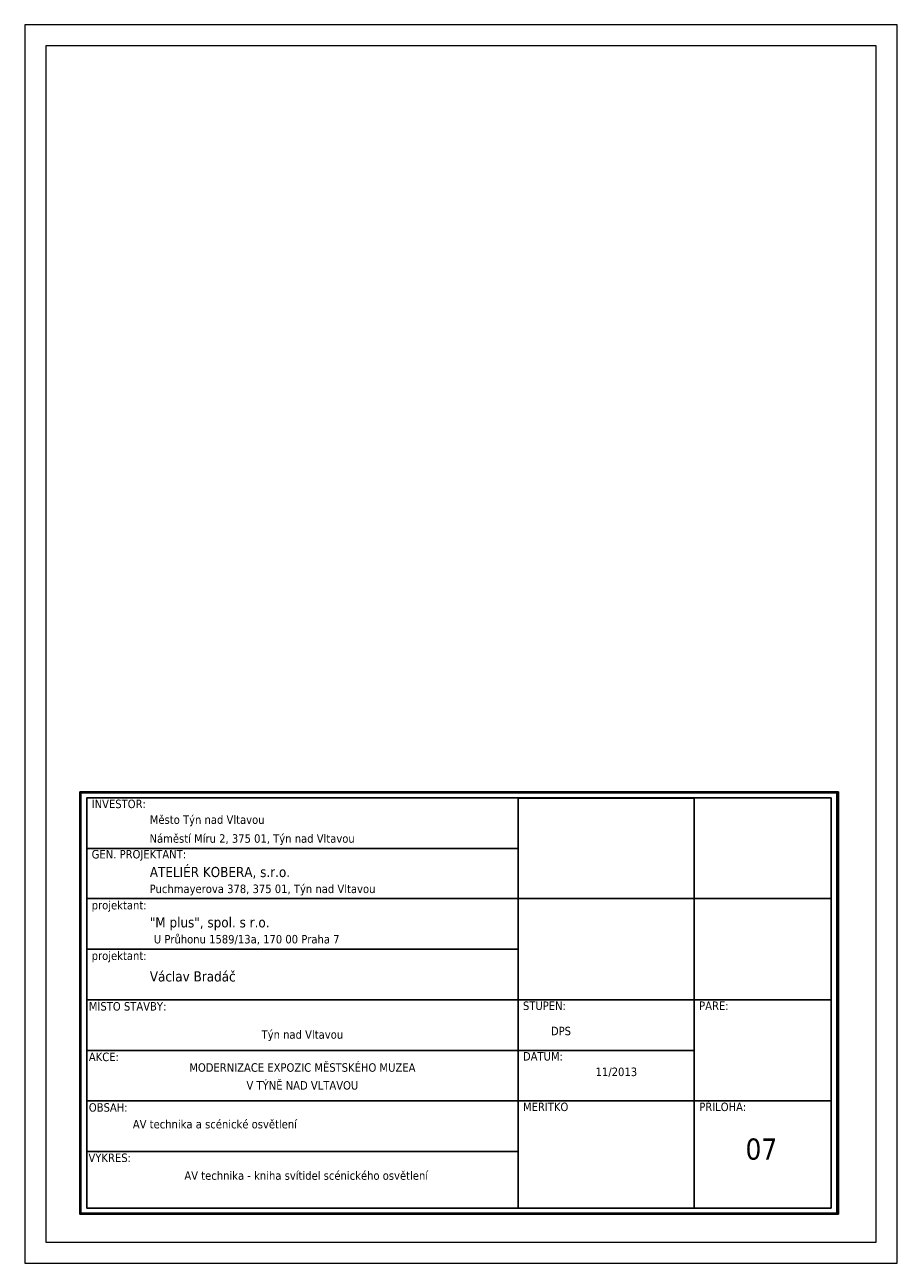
# Paper-space layout 'kniha_svitidel' of a CAD drawing. Header units: millimetres. Extents: x -5 to 597, y -5 to 298.
import ezdxf

# ---------------------------------------------------------------- set-up
doc = ezdxf.new("R2010")
doc.units = ezdxf.units.MM
doc.layers.add('AVM_rámeček', color=1, linetype='Continuous')
doc.layers.add('Mplus', color=7, linetype='Continuous')
doc.styles.get("Standard").update_dxf_attribs({"font": 'arial.ttf'})

psp = doc.layouts.new('kniha_svitidel')

# ---------------------------------------------------------------- linework, layer by layer
at = {"layer": 'AVM_rámeček', "linetype": 'Continuous', "lineweight": 0}
for points in [[(-4.87, -4.62), (201.08, -4.62), (201.08, 287.53), (-4.87, 287.53)], [(0.13, 0.38), (196.08, 0.38), (196.08, 282.53), (0.13, 282.53)]]:
    psp.add_lwpolyline(points, close=True, dxfattribs=at)
at = {"layer": 'Mplus', "color": 7}
for points in [[(8.1, 106.55), (187.2, 106.55), (187.2, 6.96), (8.1, 6.96)], [(9.77, 8.4), (185.47, 8.4), (185.47, 105.13), (9.77, 105.13)], [(9.77, 105.13), (111.56, 105.13), (111.56, 93.25), (9.77, 93.25)], [(153.18, 81.38), (111.56, 81.38), (111.56, 105.12), (153.18, 105.12)], [(185.47, 105.13), (153.18, 105.13), (153.18, 81.38), (185.47, 81.38)], [(9.77, 93.25), (111.56, 93.25), (111.56, 81.38), (9.77, 81.38)], [(9.77, 81.38), (111.56, 81.38), (111.56, 57.51), (9.77, 57.51)], [(9.77, 81.38), (111.56, 81.38), (111.56, 69.44), (9.77, 69.44)], [(111.56, 81.38), (153.15, 81.38), (153.15, 57.51), (111.56, 57.51)], [(185.47, 81.38), (153.15, 81.38), (153.15, 57.51), (185.47, 57.51)], [(9.77, 57.51), (111.56, 57.51), (111.56, 33.66), (9.77, 33.66)], [(9.77, 57.51), (111.56, 57.51), (111.56, 45.58), (9.77, 45.58)], [(153.17, 45.58), (111.56, 45.58), (111.56, 57.51), (153.17, 57.51)], [(185.47, 57.51), (153.17, 57.51), (153.17, 33.66), (185.47, 33.66)], [(111.56, 45.58), (153.17, 45.58), (153.17, 33.66), (111.56, 33.66)], [(111.56, 33.66), (9.76, 33.66), (9.76, 21.74), (111.56, 21.74)], [(9.77, 33.66), (111.56, 33.66), (111.56, 8.4), (9.77, 8.4)], [(111.56, 33.66), (153.17, 33.66), (153.17, 8.4), (111.56, 8.4)], [(153.17, 33.66), (185.47, 33.66), (185.47, 8.4), (153.17, 8.4)]]:
    psp.add_lwpolyline(points, close=True, dxfattribs=at)
at = {"layer": 'Mplus', "color": 7, "lineweight": 30}
psp.add_lwpolyline([(186.9, 106.32), (8.33, 106.32), (8.33, 7.2), (186.9, 7.2)], close=True, dxfattribs=at)

# ---------------------------------------------------------------- texts
at = {"layer": 'Mplus', "color": 7}
for s, insert, char_height, width, attachment_point in [('{\\fTahoma|b0|i0|c0|p34;INVESTOR:}', (10.93, 104.74), 2, 18.8215, 1), ('{\\fTahoma|b0|i0|c238|p34;\\C256;Město Týn nad Vltavou }', (24.65, 101.02), 2, 83.2726, 1), ('{\\fTahoma|b0|i0|c238|p34;Náměstí Míru 2, 375 01, Týn nad Vltavou}', (24.59, 96.57), 2, 83.0059, 1), ('{\\fTahoma|b0|i0|c0|p34;GEN. PROJEKTANT:}', (10.93, 92.86), 2, 28.3127, 1), ('{\\fTahoma|b0|i0|c238|p34;ATELIÉR KOBERA, s.r.o.}', (24.65, 88.87), 2.4, 57.7527, 1), ('{\\fTahoma|b0|i0|c238|p34;Puchmayerova 378, 375 01, Týn nad Vltavou}', (24.59, 84.7), 2, 83.0059, 1), ('{\\fTahoma|b0|i0|c0|p34;projektant:}', (10.93, 80.85), 2, 60.3472, 1), ('{\\fTahoma|b0|i0|c0|p34;"M plus", spol. s r.o.}', (24.65, 77), 2.4, 57.7527, 1), ('\\A1;{\\fTahoma|b0|i0|c238|p34;U Průhonu 1589/13a\\fTahoma|b0|i0|c0|p34;, 170 00 Praha 7}', (25.6, 72.82), 2, 83.0059, 1), ('{\\fTahoma|b0|i0|c0|p34;projektant:}', (10.93, 68.92), 2, 60.3472, 1), ('{\\fTahoma|b0|i0|c0|p34;Václav Bradá\\fTahoma|b0|i0|c238|p34;č}', (24.65, 64.24), 2.4, 57.7527, 1), ('{\\fTahoma|b0|i0|c0|p34;M\\fTahoma|b0|i0|c238|p34;Í\\fTahoma|b0|i0|c0|p34;STO STAVBY:}', (10.26, 56.98), 2, 60.3472, 1), ('{\\fTahoma|b0|i0|c0|p34;STUPE\\fTahoma|b0|i0|c238|p34;Ň\\fTahoma|b0|i0|c0|p34;:}', (112.73, 57.12), 2, 60.3472, 1), ('{\\fTahoma|b0|i0|c0|p34;PAR\\fTahoma|b0|i0|c238|p34;É\\fTahoma|b0|i0|c0|p34;:}', (154.32, 57.12), 2, 28.3127, 1), ('{\\fTahoma|b0|i0|c238|p34;\\C256;Týn nad Vltavou }', (60.66, 50.34), 2, 101.7951, 2), ('{\\fTahoma|b0|i0|c238|p34;DPS}', (119.33, 51.16), 2, 25.163, 1), ('{\\fTahoma|b0|i0|c0|p34;AKCE:}', (10.26, 45.06), 2, 38.5664, 1), ('{\\fTahoma|b0|i0|c0|p34;DATUM:}', (112.73, 45.19), 2, 60.3472, 1), ('{\\fTahoma|b0|i0|c238|p34;\\C256;MODERNIZACE EXPOZIC MĚSTSKÉHO MUZEA }', (60.66, 42.55), 2, 101.7951, 2), ('{\\fTahoma|b0|i0|c238|p34;11/2013}', (129.88, 41.53), 2, 28.3127, 1), ('{\\fTahoma|b0|i0|c238|p34;\\C256;V TÝNĚ NAD VLTAVOU  }', (60.66, 38.33), 2, 101.7951, 2), ('{\\fTahoma|b0|i0|c0|p34;OBSAH:}', (10.26, 33.13), 2, 38.5664, 1), ('{\\fTahoma|b0|i0|c0|p34;M\\fTahoma|b0|i0|c238|p34;ĚŘÍ\\fTahoma|b0|i0|c0|p34;TKO}', (112.73, 33.27), 2, 28.3127, 1), ('{\\fTahoma|b0|i0|c0|p34;P\\fTahoma|b0|i0|c238|p34;ŘÍ\\fTahoma|b0|i0|c0|p34;LOHA:}', (154.34, 33.27), 2, 28.3127, 1), ('{\\fTahoma|b0|i0|c238|p34;\\C256;AV technika a scénické osvětlení}', (20.64, 29.19), 2, 60.3472, 1), ('{\\fTahoma|b0|i0|c238|p34;07}', (165.26, 24.81), 5, 28.3127, 1), ('{\\fTahoma|b0|i0|c0|p34;V\\fTahoma|b0|i0|c238|p34;Ý\\fTahoma|b0|i0|c0|p34;KRES:}', (10.17, 21.26), 2, 38.5664, 1), ('{\\fTahoma|b0|i0|c238|p34;AV technika - kniha svítidel scénického osvětlení}', (61.57, 17.06), 2, 60.3472, 2)]:
    psp.add_mtext(s, dxfattribs=dict(at, insert=insert, char_height=char_height, width=width, attachment_point=attachment_point))

doc.saveas('drawing.dxf')
